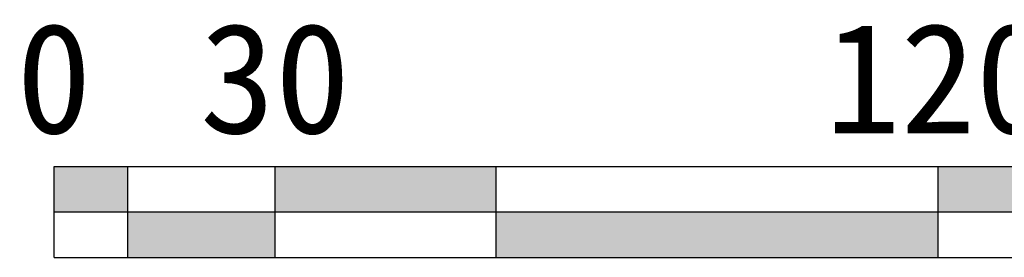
# Model space of a CAD drawing. Extents: x 38389316 to 38391210, y 2479116 to 2480544.
# Tile 62 of 68: x 38390567 to 38390701, y 2480207 to 2480239. Entities that reach past the tile are written whole.
import ezdxf
from ezdxf.enums import TextEntityAlignment as Align

# ---------------------------------------------------------------- set-up
doc = ezdxf.new("R2010")
doc.units = 0
doc.header["$LTSCALE"] = 2
doc.layers.add('图框', color=7, linetype='CONTINUOUS')
doc.styles.add('图廓-黑体', font='simhei.ttf')

# ---------------------------------------------------------------- blocks, each defined once
blk = doc.blocks.new('A$C490D5805')
at = {"layer": '图框'}
h = blk.add_hatch(color=256, dxfattribs=at)
h.paths.add_polyline_path([(15.61, 26.29), (15.61, 32.47), (5.61, 32.47), (5.61, 26.29)])
h.paths.add_polyline_path([(15.61, 26.29), (15.61, 20.1), (35.61, 20.1), (35.61, 26.29)])
h.paths.add_polyline_path([(65.61, 26.29), (65.61, 32.47), (35.61, 32.47), (35.61, 26.29)])
h.paths.add_polyline_path([(125.61, 20.1), (125.61, 26.29), (65.61, 26.29), (65.61, 20.1)])
blk.add_hatch(color=256, dxfattribs=at).paths.add_polyline_path([(205.61, 26.29), (205.61, 32.47), (125.61, 32.47), (125.61, 26.29)])
for p, q in [((5.61, 32.47), (205.61, 32.47)), ((5.61, 20.1), (5.61, 32.47)), ((15.61, 20.1), (15.61, 32.47)), ((35.61, 20.1), (35.61, 32.47)), ((65.61, 20.1), (65.61, 32.47)), ((125.61, 20.1), (125.61, 32.47)), ((5.61, 26.29), (205.61, 26.29)), ((5.61, 20.1), (205.61, 20.1))]:
    blk.add_line(p, q, dxfattribs=at)
at = {"layer": '图框', "style": '图廓-黑体'}
for s, p in [('0', (5.61, 32.47)), ('30', (35.61, 32.47)), ('120', (125.61, 32.47))]:
    blk.add_text(s, height=15, dxfattribs=at).set_placement(p, align=Align.BOTTOM_CENTER)

msp = doc.modelspace()

# ---------------------------------------------------------------- block references
at = {"layer": '图框'}
msp.add_blockref('A$C490D5805', (38390566.196, 2480186.974), dxfattribs=at)

doc.saveas('drawing.dxf')
